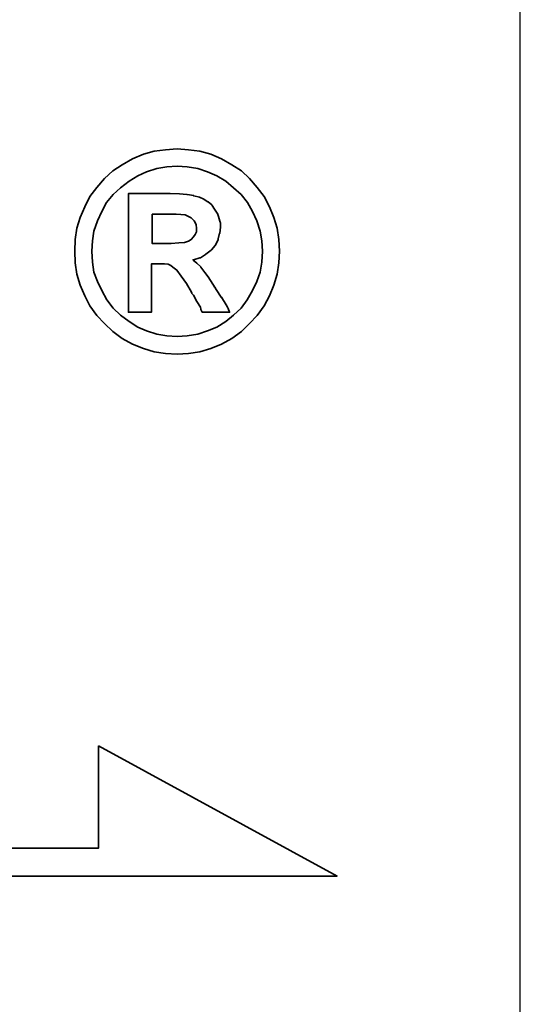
# Model space of a CAD drawing. Header units: millimetres. Extents: x -35 to 321, y -57 to 75.
# Tile 92 of 95: x 218.26 to 219.31, y 1.32 to 3.37. Entities that reach past the tile are written whole.
import ezdxf

# ---------------------------------------------------------------- set-up
doc = ezdxf.new("R2010")
doc.units = ezdxf.units.MM
for name, color, linetype in [('DIM', 4, 'Continuous'), ('layer 1', 7, 'Continuous'), ('OUT', 3, 'Continuous')]:
    doc.layers.add(name, color=color, linetype=linetype)

# ---------------------------------------------------------------- blocks, each defined once
blk = doc.blocks.new('TBI MOTION logo(完整正式版)')
at = {"layer": 'layer 1', "color": 22, "lineweight": 35}
for points, knots in [([(81.20634, 4.98624), (81.20634, 4.98624), (81.18649, 5.32862), (81.18649, 5.32862), (81.18649, 5.32862), (81.18649, 5.32862), (81.13886, 5.66206), (81.13886, 5.66206), (81.13886, 5.66206), (81.13886, 5.66206), (81.04359, 5.97764), (81.04359, 5.97764), (81.04359, 5.97764), (81.04359, 5.97764), (80.91061, 6.29124), (80.91061, 6.29124), (80.91061, 6.29124), (80.91061, 6.29124), (80.75778, 6.58697), (80.75778, 6.58697), (80.75778, 6.58697), (80.75778, 6.58697), (80.5593, 6.85294), (80.5593, 6.85294), (80.5593, 6.85294), (80.5593, 6.85294), (80.33105, 7.1189), (80.33105, 7.1189), (80.33105, 7.1189), (80.33105, 7.1189), (80.09287, 7.33921), (80.09287, 7.33921), (80.09287, 7.33921), (80.09287, 7.33921), (79.815, 7.51982), (79.815, 7.51982), (79.815, 7.51982), (79.815, 7.51982), (79.51133, 7.69051), (79.51133, 7.69051), (79.51133, 7.69051), (79.51133, 7.69051), (79.19773, 7.8235), (79.19773, 7.8235), (79.19773, 7.8235), (79.19773, 7.8235), (78.88215, 7.91877), (78.88215, 7.91877), (78.88215, 7.91877), (78.88215, 7.91877), (78.54871, 7.95846), (78.54871, 7.95846), (78.54871, 7.95846), (78.54871, 7.95846), (78.21526, 7.98625), (78.21526, 7.98625), (78.21526, 7.98625), (78.21526, 7.98625), (77.87388, 7.95846), (77.87388, 7.95846), (77.87388, 7.95846), (77.87388, 7.95846), (77.54044, 7.91877), (77.54044, 7.91877), (77.54044, 7.91877), (77.54044, 7.91877), (77.22485, 7.8235), (77.22485, 7.8235), (77.22485, 7.8235), (77.22485, 7.8235), (76.91027, 7.69051), (76.91027, 7.69051), (76.91027, 7.69051), (76.91027, 7.69051), (76.6056, 7.51982), (76.6056, 7.51982), (76.6056, 7.51982), (76.6056, 7.51982), (76.32972, 7.33921), (76.32972, 7.33921), (76.32972, 7.33921), (76.32972, 7.33921), (76.09154, 7.1189), (76.09154, 7.1189), (76.09154, 7.1189), (76.09154, 7.1189), (75.86329, 6.85294), (75.86329, 6.85294), (75.86329, 6.85294), (75.86329, 6.85294), (75.66382, 6.58697), (75.66382, 6.58697), (75.66382, 6.58697), (75.66382, 6.58697), (75.51099, 6.29124), (75.51099, 6.29124), (75.51099, 6.29124), (75.51099, 6.29124), (75.37702, 5.97764), (75.37702, 5.97764), (75.37702, 5.97764), (75.37702, 5.97764), (75.28175, 5.66206), (75.28175, 5.66206), (75.28175, 5.66206), (75.28175, 5.66206), (75.23411, 5.32862), (75.23411, 5.32862), (75.23411, 5.32862), (75.23411, 5.32862), (75.21625, 4.98624), (75.21625, 4.98624), (75.21625, 4.98624), (75.21625, 4.98624), (75.23411, 4.6528), (75.23411, 4.6528), (75.23411, 4.6528), (75.23411, 4.6528), (75.28175, 4.32035), (75.28175, 4.32035), (75.28175, 4.32035), (75.28175, 4.32035), (75.37702, 3.99583), (75.37702, 3.99583), (75.37702, 3.99583), (75.37702, 3.99583), (75.51099, 3.68224), (75.51099, 3.68224), (75.51099, 3.68224), (75.51099, 3.68224), (75.66382, 3.38749), (75.66382, 3.38749), (75.66382, 3.38749), (75.66382, 3.38749), (75.86329, 3.10963), (75.86329, 3.10963), (75.86329, 3.10963), (75.86329, 3.10963), (76.09154, 2.87145), (76.09154, 2.87145), (76.09154, 2.87145), (76.09154, 2.87145), (76.32972, 2.6432), (76.32972, 2.6432), (76.32972, 2.6432), (76.32972, 2.6432), (76.6056, 2.43381), (76.6056, 2.43381), (76.6056, 2.43381), (76.6056, 2.43381), (76.91027, 2.27205), (76.91027, 2.27205), (76.91027, 2.27205), (76.91027, 2.27205), (77.22485, 2.13906), (77.22485, 2.13906), (77.22485, 2.13906), (77.22485, 2.13906), (77.54044, 2.0438), (77.54044, 2.0438), (77.54044, 2.0438), (77.54044, 2.0438), (77.87388, 1.99616), (77.87388, 1.99616), (77.87388, 1.99616), (77.87388, 1.99616), (78.21526, 1.97631), (78.21526, 1.97631), (78.21526, 1.97631), (78.21526, 1.97631), (78.54871, 1.99616), (78.54871, 1.99616), (78.54871, 1.99616), (78.54871, 1.99616), (78.88215, 2.0438), (78.88215, 2.0438), (78.88215, 2.0438), (78.88215, 2.0438), (79.19773, 2.13906), (79.19773, 2.13906), (79.19773, 2.13906), (79.19773, 2.13906), (79.51133, 2.27205), (79.51133, 2.27205), (79.51133, 2.27205), (79.51133, 2.27205), (79.815, 2.43381), (79.815, 2.43381), (79.815, 2.43381), (79.815, 2.43381), (80.09287, 2.6432), (80.09287, 2.6432), (80.09287, 2.6432), (80.09287, 2.6432), (80.33105, 2.87145), (80.33105, 2.87145), (80.33105, 2.87145), (80.33105, 2.87145), (80.5593, 3.10963), (80.5593, 3.10963), (80.5593, 3.10963), (80.5593, 3.10963), (80.75778, 3.38749), (80.75778, 3.38749), (80.75778, 3.38749), (80.75778, 3.38749), (80.91061, 3.68224), (80.91061, 3.68224), (80.91061, 3.68224), (80.91061, 3.68224), (81.04359, 3.99583), (81.04359, 3.99583), (81.04359, 3.99583), (81.04359, 3.99583), (81.13886, 4.32035), (81.13886, 4.32035), (81.13886, 4.32035), (81.13886, 4.32035), (81.18649, 4.6528), (81.18649, 4.6528), (81.18649, 4.6528), (81.18649, 4.6528), (81.20634, 4.98624), (81.20634, 4.98624)], [0, 0, 0, 0, 0.01785714, 0.01785714, 0.01785714, 0.01785714, 0.03571429, 0.03571429, 0.03571429, 0.03571429, 0.05357143, 0.05357143, 0.05357143, 0.05357143, 0.07142857, 0.07142857, 0.07142857, 0.07142857, 0.08928571, 0.08928571, 0.08928571, 0.08928571, 0.10714286, 0.10714286, 0.10714286, 0.10714286, 0.125, 0.125, 0.125, 0.125, 0.14285714, 0.14285714, 0.14285714, 0.14285714, 0.16071429, 0.16071429, 0.16071429, 0.16071429, 0.17857143, 0.17857143, 0.17857143, 0.17857143, 0.19642857, 0.19642857, 0.19642857, 0.19642857, 0.21428571, 0.21428571, 0.21428571, 0.21428571, 0.23214286, 0.23214286, 0.23214286, 0.23214286, 0.25, 0.25, 0.25, 0.25, 0.26785714, 0.26785714, 0.26785714, 0.26785714, 0.28571429, 0.28571429, 0.28571429, 0.28571429, 0.30357143, 0.30357143, 0.30357143, 0.30357143, 0.32142857, 0.32142857, 0.32142857, 0.32142857, 0.33928571, 0.33928571, 0.33928571, 0.33928571, 0.35714286, 0.35714286, 0.35714286, 0.35714286, 0.375, 0.375, 0.375, 0.375, 0.39285714, 0.39285714, 0.39285714, 0.39285714, 0.41071429, 0.41071429, 0.41071429, 0.41071429, 0.42857143, 0.42857143, 0.42857143, 0.42857143, 0.44642857, 0.44642857, 0.44642857, 0.44642857, 0.46428571, 0.46428571, 0.46428571, 0.46428571, 0.48214286, 0.48214286, 0.48214286, 0.48214286, 0.5, 0.5, 0.5, 0.5, 0.51785714, 0.51785714, 0.51785714, 0.51785714, 0.53571429, 0.53571429, 0.53571429, 0.53571429, 0.55357143, 0.55357143, 0.55357143, 0.55357143, 0.57142857, 0.57142857, 0.57142857, 0.57142857, 0.58928571, 0.58928571, 0.58928571, 0.58928571, 0.60714286, 0.60714286, 0.60714286, 0.60714286, 0.625, 0.625, 0.625, 0.625, 0.64285714, 0.64285714, 0.64285714, 0.64285714, 0.66071429, 0.66071429, 0.66071429, 0.66071429, 0.67857143, 0.67857143, 0.67857143, 0.67857143, 0.69642857, 0.69642857, 0.69642857, 0.69642857, 0.71428571, 0.71428571, 0.71428571, 0.71428571, 0.73214286, 0.73214286, 0.73214286, 0.73214286, 0.75, 0.75, 0.75, 0.75, 0.76785714, 0.76785714, 0.76785714, 0.76785714, 0.78571429, 0.78571429, 0.78571429, 0.78571429, 0.80357143, 0.80357143, 0.80357143, 0.80357143, 0.82142857, 0.82142857, 0.82142857, 0.82142857, 0.83928571, 0.83928571, 0.83928571, 0.83928571, 0.85714286, 0.85714286, 0.85714286, 0.85714286, 0.875, 0.875, 0.875, 0.875, 0.89285714, 0.89285714, 0.89285714, 0.89285714, 0.91071429, 0.91071429, 0.91071429, 0.91071429, 0.92857143, 0.92857143, 0.92857143, 0.92857143, 0.94642857, 0.94642857, 0.94642857, 0.94642857, 0.96428571, 0.96428571, 0.96428571, 0.96428571, 0.98214286, 0.98214286, 0.98214286, 0.98214286, 1, 1, 1, 1]), ([(80.71014, 4.98624), (80.71014, 4.98624), (80.69129, 5.29091), (80.69129, 5.29091), (80.69129, 5.29091), (80.69129, 5.29091), (80.64464, 5.57672), (80.64464, 5.57672), (80.64464, 5.57672), (80.64464, 5.57672), (80.54937, 5.87245), (80.54937, 5.87245), (80.54937, 5.87245), (80.54937, 5.87245), (80.41639, 6.14833), (80.41639, 6.14833), (80.41639, 6.14833), (80.41639, 6.14833), (80.27349, 6.41429), (80.27349, 6.41429), (80.27349, 6.41429), (80.27349, 6.41429), (80.08295, 6.64255), (80.08295, 6.64255), (80.08295, 6.64255), (80.08295, 6.64255), (79.86264, 6.84301), (79.86264, 6.84301), (79.86264, 6.84301), (79.86264, 6.84301), (79.63439, 7.03355), (79.63439, 7.03355), (79.63439, 7.03355), (79.63439, 7.03355), (79.37835, 7.1963), (79.37835, 7.1963), (79.37835, 7.1963), (79.37835, 7.1963), (79.10246, 7.30944), (79.10246, 7.30944), (79.10246, 7.30944), (79.10246, 7.30944), (78.81665, 7.40471), (78.81665, 7.40471), (78.81665, 7.40471), (78.81665, 7.40471), (78.511, 7.45234), (78.511, 7.45234), (78.511, 7.45234), (78.511, 7.45234), (78.21526, 7.47219), (78.21526, 7.47219), (78.21526, 7.47219), (78.21526, 7.47219), (77.9106, 7.45234), (77.9106, 7.45234), (77.9106, 7.45234), (77.9106, 7.45234), (77.61685, 7.40471), (77.61685, 7.40471), (77.61685, 7.40471), (77.61685, 7.40471), (77.32012, 7.30944), (77.32012, 7.30944), (77.32012, 7.30944), (77.32012, 7.30944), (77.06309, 7.1963), (77.06309, 7.1963), (77.06309, 7.1963), (77.06309, 7.1963), (76.80606, 7.03355), (76.80606, 7.03355), (76.80606, 7.03355), (76.80606, 7.03355), (76.55797, 6.84301), (76.55797, 6.84301), (76.55797, 6.84301), (76.55797, 6.84301), (76.34063, 6.64255), (76.34063, 6.64255), (76.34063, 6.64255), (76.34063, 6.64255), (76.1491, 6.41429), (76.1491, 6.41429), (76.1491, 6.41429), (76.1491, 6.41429), (76.0062, 6.14833), (76.0062, 6.14833), (76.0062, 6.14833), (76.0062, 6.14833), (75.88314, 5.87245), (75.88314, 5.87245), (75.88314, 5.87245), (75.88314, 5.87245), (75.77794, 5.57672), (75.77794, 5.57672), (75.77794, 5.57672), (75.77794, 5.57672), (75.73924, 5.29091), (75.73924, 5.29091), (75.73924, 5.29091), (75.73924, 5.29091), (75.72039, 4.98624), (75.72039, 4.98624), (75.72039, 4.98624), (75.72039, 4.98624), (75.73924, 4.67165), (75.73924, 4.67165), (75.73924, 4.67165), (75.73924, 4.67165), (75.77794, 4.37791), (75.77794, 4.37791), (75.77794, 4.37791), (75.77794, 4.37791), (75.88314, 4.10102), (75.88314, 4.10102), (75.88314, 4.10102), (75.88314, 4.10102), (76.0062, 3.83407), (76.0062, 3.83407), (76.0062, 3.83407), (76.0062, 3.83407), (76.15902, 3.56811), (76.15902, 3.56811), (76.15902, 3.56811), (76.15902, 3.56811), (76.34063, 3.32001), (76.34063, 3.32001), (76.34063, 3.32001), (76.34063, 3.32001), (76.55797, 3.11955), (76.55797, 3.11955), (76.55797, 3.11955), (76.55797, 3.11955), (76.80606, 2.92901), (76.80606, 2.92901), (76.80606, 2.92901), (76.80606, 2.92901), (77.06309, 2.76725), (77.06309, 2.76725), (77.06309, 2.76725), (77.06309, 2.76725), (77.32012, 2.65412), (77.32012, 2.65412), (77.32012, 2.65412), (77.32012, 2.65412), (77.61685, 2.55786), (77.61685, 2.55786), (77.61685, 2.55786), (77.61685, 2.55786), (77.9106, 2.51022), (77.9106, 2.51022), (77.9106, 2.51022), (77.9106, 2.51022), (78.21526, 2.49137), (78.21526, 2.49137), (78.21526, 2.49137), (78.21526, 2.49137), (78.511, 2.51022), (78.511, 2.51022), (78.511, 2.51022), (78.511, 2.51022), (78.81665, 2.55786), (78.81665, 2.55786), (78.81665, 2.55786), (78.81665, 2.55786), (79.10246, 2.65412), (79.10246, 2.65412), (79.10246, 2.65412), (79.10246, 2.65412), (79.37835, 2.76725), (79.37835, 2.76725), (79.37835, 2.76725), (79.37835, 2.76725), (79.63439, 2.92901), (79.63439, 2.92901), (79.63439, 2.92901), (79.63439, 2.92901), (79.86264, 3.11955), (79.86264, 3.11955), (79.86264, 3.11955), (79.86264, 3.11955), (80.08295, 3.32001), (80.08295, 3.32001), (80.08295, 3.32001), (80.08295, 3.32001), (80.26356, 3.56811), (80.26356, 3.56811), (80.26356, 3.56811), (80.26356, 3.56811), (80.41639, 3.83407), (80.41639, 3.83407), (80.41639, 3.83407), (80.41639, 3.83407), (80.54937, 4.10102), (80.54937, 4.10102), (80.54937, 4.10102), (80.54937, 4.10102), (80.64464, 4.37791), (80.64464, 4.37791), (80.64464, 4.37791), (80.64464, 4.37791), (80.69129, 4.67165), (80.69129, 4.67165), (80.69129, 4.67165), (80.69129, 4.67165), (80.71014, 4.98624), (80.71014, 4.98624)], [0, 0, 0, 0, 0.01923077, 0.01923077, 0.01923077, 0.01923077, 0.03846154, 0.03846154, 0.03846154, 0.03846154, 0.05769231, 0.05769231, 0.05769231, 0.05769231, 0.07692308, 0.07692308, 0.07692308, 0.07692308, 0.09615385, 0.09615385, 0.09615385, 0.09615385, 0.11538462, 0.11538462, 0.11538462, 0.11538462, 0.13461538, 0.13461538, 0.13461538, 0.13461538, 0.15384615, 0.15384615, 0.15384615, 0.15384615, 0.17307692, 0.17307692, 0.17307692, 0.17307692, 0.19230769, 0.19230769, 0.19230769, 0.19230769, 0.21153846, 0.21153846, 0.21153846, 0.21153846, 0.23076923, 0.23076923, 0.23076923, 0.23076923, 0.25, 0.25, 0.25, 0.25, 0.26923077, 0.26923077, 0.26923077, 0.26923077, 0.28846154, 0.28846154, 0.28846154, 0.28846154, 0.30769231, 0.30769231, 0.30769231, 0.30769231, 0.32692308, 0.32692308, 0.32692308, 0.32692308, 0.34615385, 0.34615385, 0.34615385, 0.34615385, 0.36538462, 0.36538462, 0.36538462, 0.36538462, 0.38461538, 0.38461538, 0.38461538, 0.38461538, 0.40384615, 0.40384615, 0.40384615, 0.40384615, 0.42307692, 0.42307692, 0.42307692, 0.42307692, 0.44230769, 0.44230769, 0.44230769, 0.44230769, 0.46153846, 0.46153846, 0.46153846, 0.46153846, 0.48076923, 0.48076923, 0.48076923, 0.48076923, 0.5, 0.5, 0.5, 0.5, 0.51923077, 0.51923077, 0.51923077, 0.51923077, 0.53846154, 0.53846154, 0.53846154, 0.53846154, 0.55769231, 0.55769231, 0.55769231, 0.55769231, 0.57692308, 0.57692308, 0.57692308, 0.57692308, 0.59615385, 0.59615385, 0.59615385, 0.59615385, 0.61538462, 0.61538462, 0.61538462, 0.61538462, 0.63461538, 0.63461538, 0.63461538, 0.63461538, 0.65384615, 0.65384615, 0.65384615, 0.65384615, 0.67307692, 0.67307692, 0.67307692, 0.67307692, 0.69230769, 0.69230769, 0.69230769, 0.69230769, 0.71153846, 0.71153846, 0.71153846, 0.71153846, 0.73076923, 0.73076923, 0.73076923, 0.73076923, 0.75, 0.75, 0.75, 0.75, 0.76923077, 0.76923077, 0.76923077, 0.76923077, 0.78846154, 0.78846154, 0.78846154, 0.78846154, 0.80769231, 0.80769231, 0.80769231, 0.80769231, 0.82692308, 0.82692308, 0.82692308, 0.82692308, 0.84615385, 0.84615385, 0.84615385, 0.84615385, 0.86538462, 0.86538462, 0.86538462, 0.86538462, 0.88461538, 0.88461538, 0.88461538, 0.88461538, 0.90384615, 0.90384615, 0.90384615, 0.90384615, 0.92307692, 0.92307692, 0.92307692, 0.92307692, 0.94230769, 0.94230769, 0.94230769, 0.94230769, 0.96153846, 0.96153846, 0.96153846, 0.96153846, 0.98076923, 0.98076923, 0.98076923, 0.98076923, 1, 1, 1, 1]), ([(76.78721, 3.2823), (76.78721, 3.2823), (76.78721, 3.32001), (76.78721, 3.32001), (76.78721, 3.32001), (76.78721, 3.32001), (76.78721, 3.42422), (76.78721, 3.42422), (76.78721, 3.42422), (76.78721, 3.42422), (76.78721, 3.59689), (76.78721, 3.59689), (76.78721, 3.59689), (76.78721, 3.59689), (76.78721, 3.80529), (76.78721, 3.80529), (76.78721, 3.80529), (76.78721, 3.80529), (76.78721, 4.0524), (76.78721, 4.0524), (76.78721, 4.0524), (76.78721, 4.0524), (76.78721, 4.32035), (76.78721, 4.32035), (76.78721, 4.32035), (76.78721, 4.32035), (76.78721, 4.92868), (76.78721, 4.92868), (76.78721, 4.92868), (76.78721, 4.92868), (76.78721, 5.53801), (76.78721, 5.53801), (76.78721, 5.53801), (76.78721, 5.53801), (76.78721, 5.82482), (76.78721, 5.82482), (76.78721, 5.82482), (76.78721, 5.82482), (76.78721, 6.07291), (76.78721, 6.07291), (76.78721, 6.07291), (76.78721, 6.07291), (76.78721, 6.30017), (76.78721, 6.30017), (76.78721, 6.30017), (76.78721, 6.30017), (76.78721, 6.45399), (76.78721, 6.45399), (76.78721, 6.45399), (76.78721, 6.45399), (76.78721, 6.5572), (76.78721, 6.5572), (76.78721, 6.5572), (76.78721, 6.5572), (76.78721, 6.59689), (76.78721, 6.59689), (76.78721, 6.59689), (76.78721, 6.59689), (76.78721, 6.67232), (76.78721, 6.67232), (76.78721, 6.67232), (76.78721, 6.67232), (76.8537, 6.67232), (76.8537, 6.67232), (76.8537, 6.67232), (76.8537, 6.67232), (76.87355, 6.67232), (76.87355, 6.67232), (76.87355, 6.67232), (76.87355, 6.67232), (76.91027, 6.67232), (76.91027, 6.67232), (76.91027, 6.67232), (76.91027, 6.67232), (77.04424, 6.67232), (77.04424, 6.67232), (77.04424, 6.67232), (77.04424, 6.67232), (77.22485, 6.67232), (77.22485, 6.67232), (77.22485, 6.67232), (77.22485, 6.67232), (77.43524, 6.67232), (77.43524, 6.67232), (77.43524, 6.67232), (77.43524, 6.67232), (77.65357, 6.67232), (77.65357, 6.67232), (77.65357, 6.67232), (77.65357, 6.67232), (77.82625, 6.67232), (77.82625, 6.67232), (77.82625, 6.67232), (77.82625, 6.67232), (77.94037, 6.67232), (77.94037, 6.67232), (77.94037, 6.67232), (77.94037, 6.67232), (77.97709, 6.67232), (77.97709, 6.67232), (77.97709, 6.67232), (77.97709, 6.67232), (77.99694, 6.67232), (77.99694, 6.67232), (77.99694, 6.67232), (77.99694, 6.67232), (78.00686, 6.67232), (78.00686, 6.67232), (78.00686, 6.67232), (78.00686, 6.67232), (78.28275, 6.6624), (78.28275, 6.6624), (78.28275, 6.6624), (78.28275, 6.6624), (78.50107, 6.64255), (78.50107, 6.64255), (78.50107, 6.64255), (78.50107, 6.64255), (78.511, 6.64255), (78.511, 6.64255), (78.511, 6.64255), (78.511, 6.64255), (78.70154, 6.61476), (78.70154, 6.61476), (78.70154, 6.61476), (78.70154, 6.61476), (78.70154, 6.60483), (78.70154, 6.60483), (78.70154, 6.60483), (78.70154, 6.60483), (78.86429, 6.56713), (78.86429, 6.56713), (78.86429, 6.56713), (78.86429, 6.56713), (78.87223, 6.56713), (78.87223, 6.56713), (78.87223, 6.56713), (78.87223, 6.56713), (78.99727, 6.51056), (78.99727, 6.51056), (78.99727, 6.51056), (78.99727, 6.51056), (79.00719, 6.51056), (79.00719, 6.51056), (79.00719, 6.51056), (79.00719, 6.51056), (79.00719, 6.50162), (79.00719, 6.50162), (79.00719, 6.50162), (79.00719, 6.50162), (79.1104, 6.43415), (79.1104, 6.43415), (79.1104, 6.43415), (79.1104, 6.43415), (79.12132, 6.43415), (79.12132, 6.43415), (79.12132, 6.43415), (79.12132, 6.43415), (79.22552, 6.34781), (79.22552, 6.34781), (79.22552, 6.34781), (79.22552, 6.34781), (79.23544, 6.33888), (79.23544, 6.33888), (79.23544, 6.33888), (79.23544, 6.33888), (79.23544, 6.32895), (79.23544, 6.32895), (79.23544, 6.32895), (79.23544, 6.32895), (79.31087, 6.21483), (79.31087, 6.21483), (79.31087, 6.21483), (79.31087, 6.21483), (79.38629, 6.1007), (79.38629, 6.1007), (79.38629, 6.1007), (79.38629, 6.1007), (79.3972, 6.1007), (79.3972, 6.1007), (79.3972, 6.1007), (79.3972, 6.1007), (79.3972, 6.09078), (79.3972, 6.09078), (79.3972, 6.09078), (79.3972, 6.09078), (79.43392, 5.97764), (79.43392, 5.97764), (79.43392, 5.97764), (79.43392, 5.97764), (79.43392, 5.96772), (79.43392, 5.96772), (79.43392, 5.96772), (79.43392, 5.96772), (79.47362, 5.83474), (79.47362, 5.83474), (79.47362, 5.83474), (79.47362, 5.83474), (79.48156, 5.82482), (79.48156, 5.82482), (79.48156, 5.82482), (79.48156, 5.82482), (79.48156, 5.69977), (79.48156, 5.69977), (79.48156, 5.69977), (79.48156, 5.69977), (79.48156, 5.69183), (79.48156, 5.69183), (79.48156, 5.69183), (79.48156, 5.69183), (79.4637, 5.51915), (79.4637, 5.51915), (79.4637, 5.51915), (79.4637, 5.51915), (79.4637, 5.51122), (79.4637, 5.51122), (79.4637, 5.51122), (79.4637, 5.51122), (79.45377, 5.51122), (79.45377, 5.51122), (79.45377, 5.51122), (79.45377, 5.51122), (79.41507, 5.34847), (79.41507, 5.34847), (79.41507, 5.34847), (79.41507, 5.34847), (79.41507, 5.33854), (79.41507, 5.33854), (79.41507, 5.33854), (79.41507, 5.33854), (79.41507, 5.32862), (79.41507, 5.32862), (79.41507, 5.32862), (79.41507, 5.32862), (79.33865, 5.16785), (79.33865, 5.16785), (79.33865, 5.16785), (79.33865, 5.16785), (79.33071, 5.15693), (79.33071, 5.15693), (79.33071, 5.15693), (79.33071, 5.15693), (79.2156, 5.02495), (79.2156, 5.02495), (79.2156, 5.02495), (79.2156, 5.02495), (79.20567, 5.01502), (79.20567, 5.01502), (79.20567, 5.01502), (79.20567, 5.01502), (79.05483, 4.89991), (79.05483, 4.89991), (79.05483, 4.89991), (79.05483, 4.89991), (79.04491, 4.89197), (79.04491, 4.89197), (79.04491, 4.89197), (79.04491, 4.89197), (78.89208, 4.7967), (78.89208, 4.7967), (78.89208, 4.7967), (78.89208, 4.7967), (78.88215, 4.7967), (78.88215, 4.7967), (78.88215, 4.7967), (78.88215, 4.7967), (78.69161, 4.73913), (78.69161, 4.73913), (78.69161, 4.73913), (78.69161, 4.73913), (78.68169, 4.73913), (78.68169, 4.73913), (78.68169, 4.73913), (78.68169, 4.73913), (78.68169, 4.72921), (78.68169, 4.72921), (78.68169, 4.72921), (78.68169, 4.72921), (78.78688, 4.63394), (78.78688, 4.63394), (78.78688, 4.63394), (78.78688, 4.63394), (78.902, 4.52875), (78.902, 4.52875), (78.902, 4.52875), (78.902, 4.52875), (78.91093, 4.52081), (78.91093, 4.52081), (78.91093, 4.52081), (78.91093, 4.52081), (79.02506, 4.36798), (79.02506, 4.36798), (79.02506, 4.36798), (79.02506, 4.36798), (79.1501, 4.1953), (79.1501, 4.1953), (79.1501, 4.1953), (79.1501, 4.1953), (79.1501, 4.18736), (79.1501, 4.18736), (79.1501, 4.18736), (79.1501, 4.18736), (79.29201, 3.96705), (79.29201, 3.96705), (79.29201, 3.96705), (79.29201, 3.96705), (79.31087, 3.93828), (79.31087, 3.93828), (79.31087, 3.93828), (79.31087, 3.93828), (79.32079, 3.93828), (79.32079, 3.93828), (79.32079, 3.93828), (79.32079, 3.93828), (79.3585, 3.87178), (79.3585, 3.87178), (79.3585, 3.87178), (79.3585, 3.87178), (79.50141, 3.64353), (79.50141, 3.64353), (79.50141, 3.64353), (79.50141, 3.64353), (79.51133, 3.64353), (79.51133, 3.64353), (79.51133, 3.64353), (79.51133, 3.64353), (79.64431, 3.41528), (79.64431, 3.41528), (79.64431, 3.41528), (79.64431, 3.41528), (79.68202, 3.3478), (79.68202, 3.3478), (79.68202, 3.3478), (79.68202, 3.3478), (79.70187, 3.31009), (79.70187, 3.31009), (79.70187, 3.31009), (79.70187, 3.31009), (79.7495, 3.2049), (79.7495, 3.2049), (79.7495, 3.2049), (79.7495, 3.2049), (79.64431, 3.2049), (79.64431, 3.2049), (79.64431, 3.2049), (79.64431, 3.2049), (79.62546, 3.2049), (79.62546, 3.2049), (79.62546, 3.2049), (79.62546, 3.2049), (79.53912, 3.2049), (79.53912, 3.2049), (79.53912, 3.2049), (79.53912, 3.2049), (79.31087, 3.2049), (79.31087, 3.2049), (79.31087, 3.2049), (79.31087, 3.2049), (79.08262, 3.2049), (79.08262, 3.2049), (79.08262, 3.2049), (79.08262, 3.2049), (79.00719, 3.2049), (79.00719, 3.2049), (79.00719, 3.2049), (79.00719, 3.2049), (78.98735, 3.2049), (78.98735, 3.2049), (78.98735, 3.2049), (78.98735, 3.2049), (78.94964, 3.2049), (78.94964, 3.2049), (78.94964, 3.2049), (78.94964, 3.2049), (78.92979, 3.24459), (78.92979, 3.24459), (78.92979, 3.24459), (78.92979, 3.24459), (78.91093, 3.2823), (78.91093, 3.2823), (78.91093, 3.2823), (78.91093, 3.2823), (78.91093, 3.29223), (78.91093, 3.29223), (78.91093, 3.29223), (78.91093, 3.29223), (78.89208, 3.3478), (78.89208, 3.3478), (78.89208, 3.3478), (78.89208, 3.3478), (78.78688, 3.52048), (78.78688, 3.52048), (78.78688, 3.52048), (78.78688, 3.52048), (78.69161, 3.7001), (78.69161, 3.7001), (78.69161, 3.7001), (78.69161, 3.7001), (78.6539, 3.7388), (78.6539, 3.7388), (78.6539, 3.7388), (78.6539, 3.7388), (78.64398, 3.74873), (78.64398, 3.74873), (78.64398, 3.74873), (78.64398, 3.74873), (78.64398, 3.75766), (78.64398, 3.75766), (78.64398, 3.75766), (78.64398, 3.75766), (78.63405, 3.78644), (78.63405, 3.78644), (78.63405, 3.78644), (78.63405, 3.78644), (78.48321, 4.04347), (78.48321, 4.04347), (78.48321, 4.04347), (78.48321, 4.04347), (78.33038, 4.2618), (78.33038, 4.2618), (78.33038, 4.2618), (78.33038, 4.2618), (78.20732, 4.43447), (78.20732, 4.43447), (78.20732, 4.43447), (78.20732, 4.43447), (78.09221, 4.52081), (78.09221, 4.52081), (78.09221, 4.52081), (78.09221, 4.52081), (78.02472, 4.56845), (78.02472, 4.56845), (78.02472, 4.56845), (78.02472, 4.56845), (77.9493, 4.60616), (77.9493, 4.60616), (77.9493, 4.60616), (77.9493, 4.60616), (77.8451, 4.61608), (77.8451, 4.61608), (77.8451, 4.61608), (77.8451, 4.61608), (77.71113, 4.61608), (77.71113, 4.61608), (77.71113, 4.61608), (77.71113, 4.61608), (77.69128, 4.61608), (77.69128, 4.61608), (77.69128, 4.61608), (77.69128, 4.61608), (77.67342, 4.61608), (77.67342, 4.61608), (77.67342, 4.61608), (77.67342, 4.61608), (77.5583, 4.61608), (77.5583, 4.61608), (77.5583, 4.61608), (77.5583, 4.61608), (77.46303, 4.61608), (77.46303, 4.61608), (77.46303, 4.61608), (77.46303, 4.61608), (77.46303, 4.54761), (77.46303, 4.54761), (77.46303, 4.54761), (77.46303, 4.54761), (77.46303, 4.47318), (77.46303, 4.47318), (77.46303, 4.47318), (77.46303, 4.47318), (77.46303, 4.24294), (77.46303, 4.24294), (77.46303, 4.24294), (77.46303, 4.24294), (77.46303, 3.99583), (77.46303, 3.99583), (77.46303, 3.99583), (77.46303, 3.99583), (77.46303, 3.72888), (77.46303, 3.72888), (77.46303, 3.72888), (77.46303, 3.72888), (77.46303, 3.51055), (77.46303, 3.51055), (77.46303, 3.51055), (77.46303, 3.51055), (77.46303, 3.42422), (77.46303, 3.42422), (77.46303, 3.42422), (77.46303, 3.42422), (77.46303, 3.35773), (77.46303, 3.35773), (77.46303, 3.35773), (77.46303, 3.35773), (77.46303, 3.30017), (77.46303, 3.30017), (77.46303, 3.30017), (77.46303, 3.30017), (77.46303, 3.2823), (77.46303, 3.2823), (77.46303, 3.2823), (77.46303, 3.2823), (77.46303, 3.2049), (77.46303, 3.2049), (77.46303, 3.2049), (77.46303, 3.2049), (77.39753, 3.2049), (77.39753, 3.2049), (77.39753, 3.2049), (77.39753, 3.2049), (77.37768, 3.2049), (77.37768, 3.2049), (77.37768, 3.2049), (77.37768, 3.2049), (77.32012, 3.2049), (77.32012, 3.2049), (77.32012, 3.2049), (77.32012, 3.2049), (77.12165, 3.2049), (77.12165, 3.2049), (77.12165, 3.2049), (77.12165, 3.2049), (76.94897, 3.2049), (76.94897, 3.2049), (76.94897, 3.2049), (76.94897, 3.2049), (76.8924, 3.2049), (76.8924, 3.2049), (76.8924, 3.2049), (76.8924, 3.2049), (76.8537, 3.2049), (76.8537, 3.2049), (76.8537, 3.2049), (76.8537, 3.2049), (76.78721, 3.2049), (76.78721, 3.2049), (76.78721, 3.2049), (76.78721, 3.2049), (76.78721, 3.2823), (76.78721, 3.2823)], [0, 0, 0, 0, 0.00740741, 0.00740741, 0.00740741, 0.00740741, 0.01481481, 0.01481481, 0.01481481, 0.01481481, 0.02222222, 0.02222222, 0.02222222, 0.02222222, 0.02962963, 0.02962963, 0.02962963, 0.02962963, 0.03703704, 0.03703704, 0.03703704, 0.03703704, 0.04444444, 0.04444444, 0.04444444, 0.04444444, 0.05185185, 0.05185185, 0.05185185, 0.05185185, 0.05925926, 0.05925926, 0.05925926, 0.05925926, 0.06666667, 0.06666667, 0.06666667, 0.06666667, 0.07407407, 0.07407407, 0.07407407, 0.07407407, 0.08148148, 0.08148148, 0.08148148, 0.08148148, 0.08888889, 0.08888889, 0.08888889, 0.08888889, 0.0962963, 0.0962963, 0.0962963, 0.0962963, 0.1037037, 0.1037037, 0.1037037, 0.1037037, 0.11111111, 0.11111111, 0.11111111, 0.11111111, 0.11851852, 0.11851852, 0.11851852, 0.11851852, 0.12592593, 0.12592593, 0.12592593, 0.12592593, 0.13333333, 0.13333333, 0.13333333, 0.13333333, 0.14074074, 0.14074074, 0.14074074, 0.14074074, 0.14814815, 0.14814815, 0.14814815, 0.14814815, 0.15555556, 0.15555556, 0.15555556, 0.15555556, 0.16296296, 0.16296296, 0.16296296, 0.16296296, 0.17037037, 0.17037037, 0.17037037, 0.17037037, 0.17777778, 0.17777778, 0.17777778, 0.17777778, 0.18518519, 0.18518519, 0.18518519, 0.18518519, 0.19259259, 0.19259259, 0.19259259, 0.19259259, 0.2, 0.2, 0.2, 0.2, 0.20740741, 0.20740741, 0.20740741, 0.20740741, 0.21481481, 0.21481481, 0.21481481, 0.21481481, 0.22222222, 0.22222222, 0.22222222, 0.22222222, 0.22962963, 0.22962963, 0.22962963, 0.22962963, 0.23703704, 0.23703704, 0.23703704, 0.23703704, 0.24444444, 0.24444444, 0.24444444, 0.24444444, 0.25185185, 0.25185185, 0.25185185, 0.25185185, 0.25925926, 0.25925926, 0.25925926, 0.25925926, 0.26666667, 0.26666667, 0.26666667, 0.26666667, 0.27407407, 0.27407407, 0.27407407, 0.27407407, 0.28148148, 0.28148148, 0.28148148, 0.28148148, 0.28888889, 0.28888889, 0.28888889, 0.28888889, 0.2962963, 0.2962963, 0.2962963, 0.2962963, 0.3037037, 0.3037037, 0.3037037, 0.3037037, 0.31111111, 0.31111111, 0.31111111, 0.31111111, 0.31851852, 0.31851852, 0.31851852, 0.31851852, 0.32592593, 0.32592593, 0.32592593, 0.32592593, 0.33333333, 0.33333333, 0.33333333, 0.33333333, 0.34074074, 0.34074074, 0.34074074, 0.34074074, 0.34814815, 0.34814815, 0.34814815, 0.34814815, 0.35555556, 0.35555556, 0.35555556, 0.35555556, 0.36296296, 0.36296296, 0.36296296, 0.36296296, 0.37037037, 0.37037037, 0.37037037, 0.37037037, 0.37777778, 0.37777778, 0.37777778, 0.37777778, 0.38518519, 0.38518519, 0.38518519, 0.38518519, 0.39259259, 0.39259259, 0.39259259, 0.39259259, 0.4, 0.4, 0.4, 0.4, 0.40740741, 0.40740741, 0.40740741, 0.40740741, 0.41481481, 0.41481481, 0.41481481, 0.41481481, 0.42222222, 0.42222222, 0.42222222, 0.42222222, 0.42962963, 0.42962963, 0.42962963, 0.42962963, 0.43703704, 0.43703704, 0.43703704, 0.43703704, 0.44444444, 0.44444444, 0.44444444, 0.44444444, 0.45185185, 0.45185185, 0.45185185, 0.45185185, 0.45925926, 0.45925926, 0.45925926, 0.45925926, 0.46666667, 0.46666667, 0.46666667, 0.46666667, 0.47407407, 0.47407407, 0.47407407, 0.47407407, 0.48148148, 0.48148148, 0.48148148, 0.48148148, 0.48888889, 0.48888889, 0.48888889, 0.48888889, 0.4962963, 0.4962963, 0.4962963, 0.4962963, 0.5037037, 0.5037037, 0.5037037, 0.5037037, 0.51111111, 0.51111111, 0.51111111, 0.51111111, 0.51851852, 0.51851852, 0.51851852, 0.51851852, 0.52592593, 0.52592593, 0.52592593, 0.52592593, 0.53333333, 0.53333333, 0.53333333, 0.53333333, 0.54074074, 0.54074074, 0.54074074, 0.54074074, 0.54814815, 0.54814815, 0.54814815, 0.54814815, 0.55555556, 0.55555556, 0.55555556, 0.55555556, 0.56296296, 0.56296296, 0.56296296, 0.56296296, 0.57037037, 0.57037037, 0.57037037, 0.57037037, 0.57777778, 0.57777778, 0.57777778, 0.57777778, 0.58518519, 0.58518519, 0.58518519, 0.58518519, 0.59259259, 0.59259259, 0.59259259, 0.59259259, 0.6, 0.6, 0.6, 0.6, 0.60740741, 0.60740741, 0.60740741, 0.60740741, 0.61481481, 0.61481481, 0.61481481, 0.61481481, 0.62222222, 0.62222222, 0.62222222, 0.62222222, 0.62962963, 0.62962963, 0.62962963, 0.62962963, 0.63703704, 0.63703704, 0.63703704, 0.63703704, 0.64444444, 0.64444444, 0.64444444, 0.64444444, 0.65185185, 0.65185185, 0.65185185, 0.65185185, 0.65925926, 0.65925926, 0.65925926, 0.65925926, 0.66666667, 0.66666667, 0.66666667, 0.66666667, 0.67407407, 0.67407407, 0.67407407, 0.67407407, 0.68148148, 0.68148148, 0.68148148, 0.68148148, 0.68888889, 0.68888889, 0.68888889, 0.68888889, 0.6962963, 0.6962963, 0.6962963, 0.6962963, 0.7037037, 0.7037037, 0.7037037, 0.7037037, 0.71111111, 0.71111111, 0.71111111, 0.71111111, 0.71851852, 0.71851852, 0.71851852, 0.71851852, 0.72592593, 0.72592593, 0.72592593, 0.72592593, 0.73333333, 0.73333333, 0.73333333, 0.73333333, 0.74074074, 0.74074074, 0.74074074, 0.74074074, 0.74814815, 0.74814815, 0.74814815, 0.74814815, 0.75555556, 0.75555556, 0.75555556, 0.75555556, 0.76296296, 0.76296296, 0.76296296, 0.76296296, 0.77037037, 0.77037037, 0.77037037, 0.77037037, 0.77777778, 0.77777778, 0.77777778, 0.77777778, 0.78518519, 0.78518519, 0.78518519, 0.78518519, 0.79259259, 0.79259259, 0.79259259, 0.79259259, 0.8, 0.8, 0.8, 0.8, 0.80740741, 0.80740741, 0.80740741, 0.80740741, 0.81481481, 0.81481481, 0.81481481, 0.81481481, 0.82222222, 0.82222222, 0.82222222, 0.82222222, 0.82962963, 0.82962963, 0.82962963, 0.82962963, 0.83703704, 0.83703704, 0.83703704, 0.83703704, 0.84444444, 0.84444444, 0.84444444, 0.84444444, 0.85185185, 0.85185185, 0.85185185, 0.85185185, 0.85925926, 0.85925926, 0.85925926, 0.85925926, 0.86666667, 0.86666667, 0.86666667, 0.86666667, 0.87407407, 0.87407407, 0.87407407, 0.87407407, 0.88148148, 0.88148148, 0.88148148, 0.88148148, 0.88888889, 0.88888889, 0.88888889, 0.88888889, 0.8962963, 0.8962963, 0.8962963, 0.8962963, 0.9037037, 0.9037037, 0.9037037, 0.9037037, 0.91111111, 0.91111111, 0.91111111, 0.91111111, 0.91851852, 0.91851852, 0.91851852, 0.91851852, 0.92592593, 0.92592593, 0.92592593, 0.92592593, 0.93333333, 0.93333333, 0.93333333, 0.93333333, 0.94074074, 0.94074074, 0.94074074, 0.94074074, 0.94814815, 0.94814815, 0.94814815, 0.94814815, 0.95555556, 0.95555556, 0.95555556, 0.95555556, 0.96296296, 0.96296296, 0.96296296, 0.96296296, 0.97037037, 0.97037037, 0.97037037, 0.97037037, 0.97777778, 0.97777778, 0.97777778, 0.97777778, 0.98518519, 0.98518519, 0.98518519, 0.98518519, 0.99259259, 0.99259259, 0.99259259, 0.99259259, 1, 1, 1, 1]), ([(77.48288, 6.07291), (77.48288, 6.07291), (77.48288, 5.99551), (77.48288, 5.99551), (77.48288, 5.99551), (77.48288, 5.99551), (77.48288, 5.82482), (77.48288, 5.82482), (77.48288, 5.82482), (77.48288, 5.82482), (77.48288, 5.63328), (77.48288, 5.63328), (77.48288, 5.63328), (77.48288, 5.63328), (77.48288, 5.46358), (77.48288, 5.46358), (77.48288, 5.46358), (77.48288, 5.46358), (77.48288, 5.29091), (77.48288, 5.29091), (77.48288, 5.29091), (77.48288, 5.29091), (77.48288, 5.21449), (77.48288, 5.21449), (77.48288, 5.21449), (77.48288, 5.21449), (77.50074, 5.21449), (77.50074, 5.21449), (77.50074, 5.21449), (77.50074, 5.21449), (77.71113, 5.21449), (77.71113, 5.21449), (77.71113, 5.21449), (77.71113, 5.21449), (77.94037, 5.21449), (77.94037, 5.21449), (77.94037, 5.21449), (77.94037, 5.21449), (78.01579, 5.21449), (78.01579, 5.21449), (78.01579, 5.21449), (78.01579, 5.21449), (78.03465, 5.21449), (78.03465, 5.21449), (78.03465, 5.21449), (78.03465, 5.21449), (78.2629, 5.23335), (78.2629, 5.23335), (78.2629, 5.23335), (78.2629, 5.23335), (78.42565, 5.24327), (78.42565, 5.24327), (78.42565, 5.24327), (78.42565, 5.24327), (78.54871, 5.28098), (78.54871, 5.28098), (78.54871, 5.28098), (78.54871, 5.28098), (78.62611, 5.32862), (78.62611, 5.32862), (78.62611, 5.32862), (78.62611, 5.32862), (78.69161, 5.40503), (78.69161, 5.40503), (78.69161, 5.40503), (78.69161, 5.40503), (78.73925, 5.48145), (78.73925, 5.48145), (78.73925, 5.48145), (78.73925, 5.48145), (78.77696, 5.55885), (78.77696, 5.55885), (78.77696, 5.55885), (78.77696, 5.55885), (78.77696, 5.65214), (78.77696, 5.65214), (78.77696, 5.65214), (78.77696, 5.65214), (78.76902, 5.76726), (78.76902, 5.76726), (78.76902, 5.76726), (78.76902, 5.76726), (78.71146, 5.87245), (78.71146, 5.87245), (78.71146, 5.87245), (78.71146, 5.87245), (78.62611, 5.96772), (78.62611, 5.96772), (78.62611, 5.96772), (78.62611, 5.96772), (78.511, 6.02528), (78.511, 6.02528), (78.511, 6.02528), (78.511, 6.02528), (78.44451, 6.05306), (78.44451, 6.05306), (78.44451, 6.05306), (78.44451, 6.05306), (78.32046, 6.06299), (78.32046, 6.06299), (78.32046, 6.06299), (78.32046, 6.06299), (78.18748, 6.07291), (78.18748, 6.07291), (78.18748, 6.07291), (78.18748, 6.07291), (77.99694, 6.07291), (77.99694, 6.07291), (77.99694, 6.07291), (77.99694, 6.07291), (77.97709, 6.07291), (77.97709, 6.07291), (77.97709, 6.07291), (77.97709, 6.07291), (77.90167, 6.07291), (77.90167, 6.07291), (77.90167, 6.07291), (77.90167, 6.07291), (77.69128, 6.07291), (77.69128, 6.07291), (77.69128, 6.07291), (77.69128, 6.07291), (77.50074, 6.07291), (77.50074, 6.07291), (77.50074, 6.07291), (77.50074, 6.07291), (77.48288, 6.07291), (77.48288, 6.07291)], [0, 0, 0, 0, 0.03125, 0.03125, 0.03125, 0.03125, 0.0625, 0.0625, 0.0625, 0.0625, 0.09375, 0.09375, 0.09375, 0.09375, 0.125, 0.125, 0.125, 0.125, 0.15625, 0.15625, 0.15625, 0.15625, 0.1875, 0.1875, 0.1875, 0.1875, 0.21875, 0.21875, 0.21875, 0.21875, 0.25, 0.25, 0.25, 0.25, 0.28125, 0.28125, 0.28125, 0.28125, 0.3125, 0.3125, 0.3125, 0.3125, 0.34375, 0.34375, 0.34375, 0.34375, 0.375, 0.375, 0.375, 0.375, 0.40625, 0.40625, 0.40625, 0.40625, 0.4375, 0.4375, 0.4375, 0.4375, 0.46875, 0.46875, 0.46875, 0.46875, 0.5, 0.5, 0.5, 0.5, 0.53125, 0.53125, 0.53125, 0.53125, 0.5625, 0.5625, 0.5625, 0.5625, 0.59375, 0.59375, 0.59375, 0.59375, 0.625, 0.625, 0.625, 0.625, 0.65625, 0.65625, 0.65625, 0.65625, 0.6875, 0.6875, 0.6875, 0.6875, 0.71875, 0.71875, 0.71875, 0.71875, 0.75, 0.75, 0.75, 0.75, 0.78125, 0.78125, 0.78125, 0.78125, 0.8125, 0.8125, 0.8125, 0.8125, 0.84375, 0.84375, 0.84375, 0.84375, 0.875, 0.875, 0.875, 0.875, 0.90625, 0.90625, 0.90625, 0.90625, 0.9375, 0.9375, 0.9375, 0.9375, 0.96875, 0.96875, 0.96875, 0.96875, 1, 1, 1, 1]), ([(75.90875, -9.47875), (75.90875, -9.47875), (75.90875, -12.28625), (75.90875, -12.28625), (75.90875, -12.28625), (75.90875, -12.28625), (75.90875, -12.47875), (75.90875, -12.47875), (75.90875, -12.47875), (75.90875, -12.47875), (75.71625, -12.47875), (75.71625, -12.47875), (75.71625, -12.47875), (75.71625, -12.47875), (-88.32875, -12.47875), (-88.32875, -12.47875), (-88.32875, -12.47875), (-88.32875, -12.47875), (-88.32875, -13.29375), (-88.32875, -13.29375), (-88.32875, -13.29375), (-88.32875, -13.29375), (82.89125, -13.29375), (82.89125, -13.29375), (82.89125, -13.29375), (82.89125, -13.29375), (75.90875, -9.47875), (75.90875, -9.47875)], [0, 0, 0, 0, 0.14285714, 0.14285714, 0.14285714, 0.14285714, 0.28571429, 0.28571429, 0.28571429, 0.28571429, 0.42857143, 0.42857143, 0.42857143, 0.42857143, 0.57142857, 0.57142857, 0.57142857, 0.57142857, 0.71428571, 0.71428571, 0.71428571, 0.71428571, 0.85714286, 0.85714286, 0.85714286, 0.85714286, 1, 1, 1, 1])]:
    blk.add_open_spline(points, degree=3, knots=knots, dxfattribs=at)

msp = doc.modelspace()

# ---------------------------------------------------------------- linework, layer by layer
at = {"layer": 'OUT', "color": 7}
msp.add_line((219.3088, -25), (219.3088, 25), dxfattribs=at)

# ---------------------------------------------------------------- block references
at = {"layer": 'DIM', "color": 7, "xscale": 0.0712799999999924, "yscale": 0.0712799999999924, "zscale": 0.0712799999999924}
msp.add_blockref('TBI MOTION logo(完整正式版)', (213.0182, 2.5328), dxfattribs=at)

doc.saveas('drawing.dxf')
